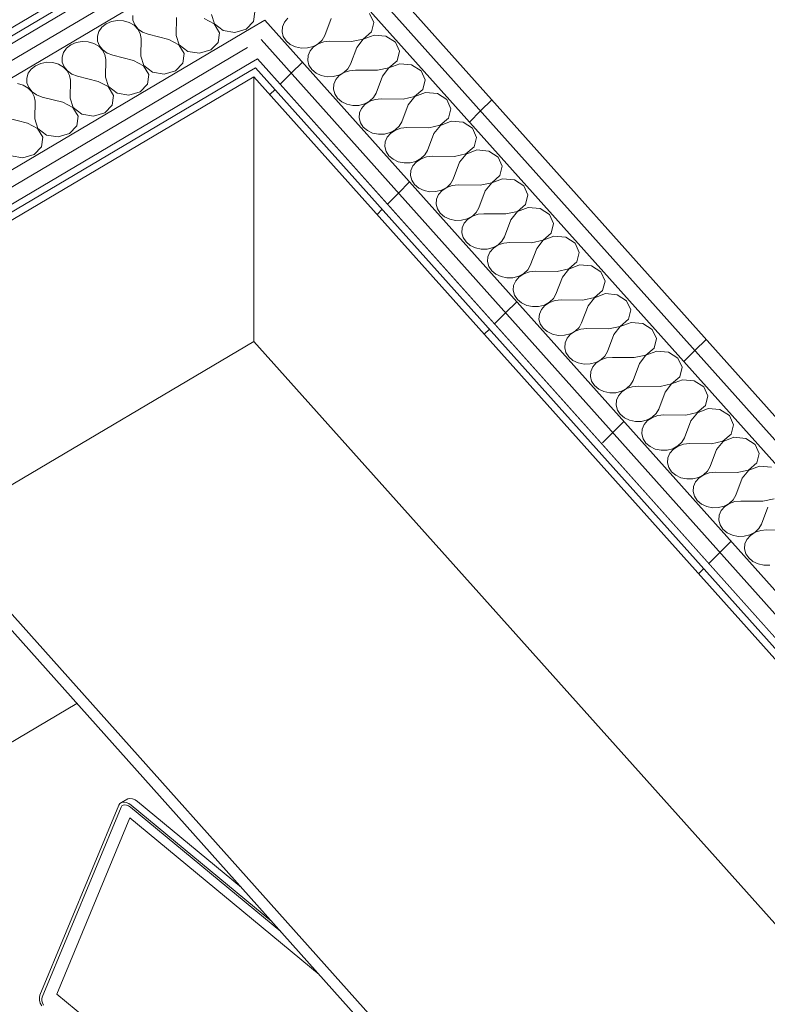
# Model space of a CAD drawing. Header units: millimetres. Extents: x -36631 to 27388, y -24993 to 6945.
# Tile 256 of 256: x -10583 to -9978, y -4499 to -3701. Entities that reach past the tile are written whole.
import ezdxf

# ---------------------------------------------------------------- set-up
doc = ezdxf.new("R2010")
doc.units = ezdxf.units.MM
doc.header["$MEASUREMENT"] = 0
doc.linetypes.add('Wipeout_Contour', pattern=[1000, 0, -1000])
doc.layers.add('Nuevo_08_E_Envans secs', color=7, linetype='Continuous')
doc.layers.add('Nuevo_09_EI_Mobiliari general', color=7, linetype='Continuous')
for name, color, linetype, lineweight in [('Nuevo_08_E_Envans secs_Pluma_Nº__1', 7, 'Continuous', 5), ('Nuevo_08_E_Envans secs_Pluma_Nº__47', 7, 'Continuous', 20), ('Nuevo_09_EI_Mobiliari general_Pluma_Nº__1', 7, 'Continuous', 5)]:
    doc.layers.add(name, color=color, linetype=linetype, lineweight=lineweight)
for name, color, linetype, lineweight, true_color in [('Nuevo_08_E_Envans secs_Pluma_Nº__102', 7, 'Continuous', 5, 0xcccccc), ('Nuevo_08_E_Envans secs_Pluma_Nº__171', 171, 'Continuous', 13, 0xaaaaff), ('Nuevo_08_E_Envans secs_Pluma_Nº__177', 7, 'Continuous', 15, 0xf7e046)]:
    doc.layers.add(name, color=color, linetype=linetype, lineweight=lineweight, true_color=true_color)
pattern_1 = [(45, (0, 0), (-183.848, 183.848), [195, -65]), (45, (7e-14, 183.85), (-183.848, 183.848), [195, -65])]

# ---------------------------------------------------------------- blocks, each defined once
blk = doc.blocks.new('*X230')
at = {"layer": 'Nuevo_08_E_Envans secs_Pluma_Nº__102', "color": 254, "linetype": 'Continuous', "lineweight": 5, "true_color": 0xcccccc}
for p, q in [((-10366.16, -3700.27), (-10368.98, -3703.51)), ((-10331.18, -3700.6), (-10336.38, -3714.36)), ((-10296.63, -3703.75), (-10299.97, -3696.36)), ((-10370.61, -3707.26), (-10370.92, -3711.22)), ((-10368.98, -3703.51), (-10370.61, -3707.26)), ((-10298.57, -3711.46), (-10296.63, -3703.75)), ((-10370.92, -3711.22), (-10369.88, -3715.1)), ((-10369.88, -3715.1), (-10367.59, -3718.6)), ((-10341.64, -3720.97), (-10338.44, -3717.96)), ((-10338.44, -3717.96), (-10336.38, -3714.36)), ((-10314.53, -3719.23), (-10305.19, -3717.19)), ((-10305.11, -3717.28), (-10310.37, -3723.89)), ((-10305.19, -3717.19), (-10298.57, -3711.46)), ((-10296.37, -3713.92), (-10305.11, -3717.28)), ((-10286.77, -3714.79), (-10296.37, -3713.92)), ((-10279.16, -3719.65), (-10286.77, -3714.79)), ((-10367.59, -3718.6), (-10364.2, -3721.46)), ((-10364.2, -3721.46), (-10359.98, -3723.46)), ((-10359.98, -3723.46), (-10355.25, -3724.44)), ((-10355.25, -3724.44), (-10350.37, -3724.33)), ((-10350.37, -3724.33), (-10345.72, -3723.15)), ((-10345.36, -3723.55), (-10348.18, -3726.79)), ((-10345.72, -3723.15), (-10341.64, -3720.97)), ((-10341.55, -3721.06), (-10345.36, -3723.55)), ((-10337.06, -3719.51), (-10341.55, -3721.06)), ((-10332.22, -3719.02), (-10337.06, -3719.51)), ((-10314.53, -3719.23), (-10332.22, -3719.02)), ((-10310.37, -3723.89), (-10315.57, -3737.65)), ((-10275.83, -3727.03), (-10279.16, -3719.65)), ((-10349.8, -3730.54), (-10350.11, -3734.5)), ((-10348.18, -3726.79), (-10349.8, -3730.54)), ((-10277.76, -3734.74), (-10275.83, -3727.03)), ((-10350.11, -3734.5), (-10349.08, -3738.38)), ((-10349.08, -3738.38), (-10346.78, -3741.89)), ((-10346.78, -3741.89), (-10343.39, -3744.75)), ((-10320.83, -3744.25), (-10317.64, -3741.25)), ((-10317.64, -3741.25), (-10315.57, -3737.65)), ((-10293.72, -3742.51), (-10284.39, -3740.47)), ((-10284.3, -3740.57), (-10289.56, -3747.17)), ((-10284.39, -3740.47), (-10277.76, -3734.74)), ((-10275.57, -3737.2), (-10284.3, -3740.57)), ((-10265.96, -3738.07), (-10275.57, -3737.2)), ((-10258.35, -3742.93), (-10265.96, -3738.07)), ((-10343.39, -3744.75), (-10339.17, -3746.74)), ((-10339.17, -3746.74), (-10334.45, -3747.72)), ((-10334.45, -3747.72), (-10329.57, -3747.62)), ((-10329.57, -3747.62), (-10324.91, -3746.43)), ((-10324.55, -3746.83), (-10327.37, -3750.08)), ((-10324.91, -3746.43), (-10320.83, -3744.25)), ((-10320.75, -3744.34), (-10324.55, -3746.83)), ((-10316.25, -3742.8), (-10320.75, -3744.34)), ((-10311.41, -3742.3), (-10316.25, -3742.8)), ((-10293.72, -3742.51), (-10311.41, -3742.3)), ((-10289.56, -3747.17), (-10294.76, -3760.93)), ((-10255.02, -3750.31), (-10258.35, -3742.93)), ((-10329, -3753.82), (-10329.31, -3757.78)), ((-10329.31, -3757.78), (-10328.27, -3761.67)), ((-10327.37, -3750.08), (-10329, -3753.82)), ((-10256.96, -3758.02), (-10255.02, -3750.31)), ((-10328.27, -3761.67), (-10325.97, -3765.17)), ((-10325.97, -3765.17), (-10322.59, -3768.03)), ((-10300.02, -3767.53), (-10296.83, -3764.53)), ((-10296.83, -3764.53), (-10294.76, -3760.93)), ((-10290.6, -3765.59), (-10295.45, -3766.08)), ((-10272.92, -3765.8), (-10290.6, -3765.59)), ((-10272.92, -3765.8), (-10263.58, -3763.75)), ((-10263.5, -3763.85), (-10268.76, -3770.45)), ((-10263.58, -3763.75), (-10256.96, -3758.02)), ((-10254.76, -3760.48), (-10263.5, -3763.85)), ((-10245.15, -3761.36), (-10254.76, -3760.48)), ((-10237.55, -3766.21), (-10245.15, -3761.36)), ((-10322.59, -3768.03), (-10318.37, -3770.03)), ((-10318.37, -3770.03), (-10313.64, -3771.01)), ((-10313.64, -3771.01), (-10308.76, -3770.9)), ((-10308.76, -3770.9), (-10304.1, -3769.71)), ((-10306.56, -3773.36), (-10308.19, -3777.1)), ((-10303.74, -3770.12), (-10306.56, -3773.36)), ((-10304.1, -3769.71), (-10300.02, -3767.53)), ((-10299.94, -3767.63), (-10303.74, -3770.12)), ((-10295.45, -3766.08), (-10299.94, -3767.63)), ((-10268.76, -3770.45), (-10273.96, -3784.21)), ((-10234.21, -3773.6), (-10237.55, -3766.21)), ((-10236.15, -3781.31), (-10234.21, -3773.6)), ((-10308.19, -3777.1), (-10308.5, -3781.07)), ((-10308.5, -3781.07), (-10307.46, -3784.95)), ((-10242.77, -3787.04), (-10236.15, -3781.31)), ((-10307.46, -3784.95), (-10305.17, -3788.45)), ((-10305.17, -3788.45), (-10301.78, -3791.31)), ((-10279.22, -3790.82), (-10276.02, -3787.81)), ((-10274.64, -3789.36), (-10279.13, -3790.91)), ((-10276.02, -3787.81), (-10273.96, -3784.21)), ((-10269.8, -3788.87), (-10274.64, -3789.36)), ((-10252.11, -3789.08), (-10269.8, -3788.87)), ((-10252.11, -3789.08), (-10242.77, -3787.04)), ((-10242.69, -3787.13), (-10247.95, -3793.73)), ((-10233.95, -3783.76), (-10242.69, -3787.13)), ((-10224.35, -3784.64), (-10233.95, -3783.76)), ((-10216.74, -3789.49), (-10224.35, -3784.64)), ((-10213.41, -3796.88), (-10216.74, -3789.49)), ((-10301.78, -3791.31), (-10297.56, -3793.31)), ((-10297.56, -3793.31), (-10292.83, -3794.29)), ((-10292.83, -3794.29), (-10287.95, -3794.18)), ((-10287.95, -3794.18), (-10283.3, -3792.99)), ((-10285.76, -3796.64), (-10287.38, -3800.39)), ((-10282.94, -3793.4), (-10285.76, -3796.64)), ((-10283.3, -3792.99), (-10279.22, -3790.82)), ((-10279.13, -3790.91), (-10282.94, -3793.4)), ((-10247.95, -3793.73), (-10253.15, -3807.5)), ((-10215.34, -3804.59), (-10213.41, -3796.88)), ((-10287.38, -3800.39), (-10287.69, -3804.35)), ((-10287.69, -3804.35), (-10286.66, -3808.23)), ((-10221.97, -3810.32), (-10215.34, -3804.59)), ((-10286.66, -3808.23), (-10284.36, -3811.74)), ((-10284.36, -3811.74), (-10280.97, -3814.59)), ((-10258.41, -3814.1), (-10255.22, -3811.1)), ((-10253.83, -3812.64), (-10258.33, -3814.19)), ((-10255.22, -3811.1), (-10253.15, -3807.5)), ((-10248.99, -3812.15), (-10253.83, -3812.64)), ((-10231.3, -3812.36), (-10248.99, -3812.15)), ((-10231.3, -3812.36), (-10221.97, -3810.32)), ((-10221.88, -3810.41), (-10227.14, -3817.02)), ((-10213.15, -3807.05), (-10221.88, -3810.41)), ((-10203.54, -3807.92), (-10213.15, -3807.05)), ((-10195.93, -3812.78), (-10203.54, -3807.92)), ((-10192.6, -3820.16), (-10195.93, -3812.78)), ((-10280.97, -3814.59), (-10276.75, -3816.59)), ((-10276.75, -3816.59), (-10272.03, -3817.57)), ((-10272.03, -3817.57), (-10267.15, -3817.47)), ((-10267.15, -3817.47), (-10262.49, -3816.28)), ((-10264.95, -3819.92), (-10266.58, -3823.67)), ((-10262.13, -3816.68), (-10264.95, -3819.92)), ((-10262.49, -3816.28), (-10258.41, -3814.1)), ((-10258.33, -3814.19), (-10262.13, -3816.68)), ((-10227.14, -3817.02), (-10232.34, -3830.78)), ((-10194.54, -3827.87), (-10192.6, -3820.16)), ((-10266.58, -3823.67), (-10266.89, -3827.63)), ((-10266.89, -3827.63), (-10265.85, -3831.52)), ((-10201.16, -3833.6), (-10194.54, -3827.87)), ((-10265.85, -3831.52), (-10263.55, -3835.02)), ((-10263.55, -3835.02), (-10260.17, -3837.88)), ((-10241.68, -3839.56), (-10237.6, -3837.38)), ((-10237.52, -3837.48), (-10241.32, -3839.97)), ((-10237.6, -3837.38), (-10234.41, -3834.38)), ((-10233.03, -3835.93), (-10237.52, -3837.48)), ((-10234.41, -3834.38), (-10232.34, -3830.78)), ((-10228.18, -3835.44), (-10233.03, -3835.93)), ((-10210.5, -3835.64), (-10228.18, -3835.44)), ((-10210.5, -3835.64), (-10201.16, -3833.6)), ((-10201.08, -3833.7), (-10206.34, -3840.3)), ((-10192.34, -3830.33), (-10201.08, -3833.7)), ((-10182.73, -3831.21), (-10192.34, -3830.33)), ((-10175.13, -3836.06), (-10182.73, -3831.21)), ((-10171.79, -3843.45), (-10175.13, -3836.06)), ((-10260.17, -3837.88), (-10255.95, -3839.87)), ((-10255.95, -3839.87), (-10251.22, -3840.86)), ((-10251.22, -3840.86), (-10246.34, -3840.75)), ((-10246.34, -3840.75), (-10241.68, -3839.56)), ((-10244.14, -3843.21), (-10245.77, -3846.95)), ((-10241.32, -3839.97), (-10244.14, -3843.21)), ((-10206.34, -3840.3), (-10211.54, -3854.06)), ((-10173.73, -3851.16), (-10171.79, -3843.45)), ((-10245.77, -3846.95), (-10246.08, -3850.92)), ((-10246.08, -3850.92), (-10245.04, -3854.8)), ((-10180.35, -3856.89), (-10173.73, -3851.16)), ((-10171.53, -3853.61), (-10180.27, -3856.98)), ((-10161.93, -3854.49), (-10171.53, -3853.61)), ((-10245.04, -3854.8), (-10242.75, -3858.3)), ((-10242.75, -3858.3), (-10239.36, -3861.16)), ((-10239.36, -3861.16), (-10235.14, -3863.16)), ((-10220.88, -3862.84), (-10216.8, -3860.66)), ((-10216.71, -3860.76), (-10220.51, -3863.25)), ((-10216.8, -3860.66), (-10213.6, -3857.66)), ((-10212.22, -3859.21), (-10216.71, -3860.76)), ((-10213.6, -3857.66), (-10211.54, -3854.06)), ((-10207.38, -3858.72), (-10212.22, -3859.21)), ((-10189.69, -3858.93), (-10207.38, -3858.72)), ((-10189.69, -3858.93), (-10180.35, -3856.89)), ((-10180.27, -3856.98), (-10185.53, -3863.58)), ((-10154.32, -3859.34), (-10161.93, -3854.49)), ((-10150.99, -3866.73), (-10154.32, -3859.34)), ((-10235.14, -3863.16), (-10230.41, -3864.14)), ((-10230.41, -3864.14), (-10225.53, -3864.03)), ((-10225.53, -3864.03), (-10220.88, -3862.84)), ((-10223.34, -3866.49), (-10224.96, -3870.23)), ((-10220.51, -3863.25), (-10223.34, -3866.49)), ((-10185.53, -3863.58), (-10190.73, -3877.34)), ((-10152.92, -3874.44), (-10150.99, -3866.73)), ((-10224.96, -3870.23), (-10225.27, -3874.2)), ((-10225.27, -3874.2), (-10224.24, -3878.08)), ((-10192.8, -3880.94), (-10190.73, -3877.34)), ((-10159.55, -3880.17), (-10152.92, -3874.44)), ((-10150.73, -3876.9), (-10159.46, -3880.26)), ((-10141.12, -3877.77), (-10150.73, -3876.9)), ((-10224.24, -3878.08), (-10221.94, -3881.58)), ((-10221.94, -3881.58), (-10218.55, -3884.44)), ((-10218.55, -3884.44), (-10214.33, -3886.44)), ((-10200.07, -3886.13), (-10195.99, -3883.95)), ((-10195.91, -3884.04), (-10199.71, -3886.53)), ((-10195.99, -3883.95), (-10192.8, -3880.94)), ((-10191.41, -3882.49), (-10195.91, -3884.04)), ((-10186.57, -3882), (-10191.41, -3882.49)), ((-10168.88, -3882.21), (-10186.57, -3882)), ((-10168.88, -3882.21), (-10159.55, -3880.17)), ((-10159.46, -3880.26), (-10164.72, -3886.87)), ((-10133.51, -3882.63), (-10141.12, -3877.77)), ((-10130.18, -3890.01), (-10133.51, -3882.63)), ((-10214.33, -3886.44), (-10209.61, -3887.42)), ((-10209.61, -3887.42), (-10204.73, -3887.31)), ((-10204.73, -3887.31), (-10200.07, -3886.13)), ((-10204.16, -3893.52), (-10204.47, -3897.48)), ((-10202.53, -3889.77), (-10204.16, -3893.52)), ((-10199.71, -3886.53), (-10202.53, -3889.77)), ((-10164.72, -3886.87), (-10169.92, -3900.63)), ((-10132.12, -3897.72), (-10130.18, -3890.01)), ((-10204.47, -3897.48), (-10203.43, -3901.36)), ((-10203.43, -3901.36), (-10201.13, -3904.87)), ((-10171.99, -3904.23), (-10169.92, -3900.63)), ((-10138.74, -3903.45), (-10132.12, -3897.72)), ((-10129.92, -3900.18), (-10138.66, -3903.55)), ((-10120.31, -3901.05), (-10129.92, -3900.18)), ((-10112.71, -3905.91), (-10120.31, -3901.05)), ((-10201.13, -3904.87), (-10197.74, -3907.73)), ((-10197.74, -3907.73), (-10193.53, -3909.72)), ((-10183.92, -3910.6), (-10179.26, -3909.41)), ((-10179.26, -3909.41), (-10175.18, -3907.23)), ((-10175.1, -3907.32), (-10178.9, -3909.81)), ((-10175.18, -3907.23), (-10171.99, -3904.23)), ((-10170.6, -3905.77), (-10175.1, -3907.32)), ((-10165.76, -3905.28), (-10170.6, -3905.77)), ((-10148.08, -3905.49), (-10165.76, -3905.28)), ((-10148.08, -3905.49), (-10138.74, -3903.45)), ((-10138.66, -3903.55), (-10143.92, -3910.15)), ((-10109.37, -3913.29), (-10112.71, -3905.91)), ((-10193.53, -3909.72), (-10188.8, -3910.7)), ((-10188.8, -3910.7), (-10183.92, -3910.6)), ((-10183.35, -3916.8), (-10183.66, -3920.76)), ((-10181.72, -3913.05), (-10183.35, -3916.8)), ((-10178.9, -3909.81), (-10181.72, -3913.05)), ((-10143.92, -3910.15), (-10149.12, -3923.91)), ((-10111.31, -3921), (-10109.37, -3913.29)), ((-10183.66, -3920.76), (-10182.62, -3924.65)), ((-10182.62, -3924.65), (-10180.33, -3928.15)), ((-10151.18, -3927.51), (-10149.12, -3923.91)), ((-10117.93, -3926.73), (-10111.31, -3921)), ((-10109.11, -3923.46), (-10117.85, -3926.83)), ((-10099.51, -3924.34), (-10109.11, -3923.46)), ((-10091.9, -3929.19), (-10099.51, -3924.34)), ((-10180.33, -3928.15), (-10176.94, -3931.01)), ((-10176.94, -3931.01), (-10172.72, -3933)), ((-10172.72, -3933), (-10167.99, -3933.99)), ((-10163.11, -3933.88), (-10158.46, -3932.69)), ((-10158.09, -3933.1), (-10160.92, -3936.34)), ((-10158.46, -3932.69), (-10154.38, -3930.51)), ((-10154.29, -3930.61), (-10158.09, -3933.1)), ((-10154.38, -3930.51), (-10151.18, -3927.51)), ((-10149.8, -3929.06), (-10154.29, -3930.61)), ((-10144.96, -3928.57), (-10149.8, -3929.06)), ((-10127.27, -3928.77), (-10144.96, -3928.57)), ((-10123.11, -3933.43), (-10128.31, -3947.19)), ((-10127.27, -3928.77), (-10117.93, -3926.73)), ((-10117.85, -3926.83), (-10123.11, -3933.43)), ((-10088.57, -3936.58), (-10091.9, -3929.19)), ((-10167.99, -3933.99), (-10163.11, -3933.88)), ((-10162.54, -3940.08), (-10162.85, -3944.05)), ((-10160.92, -3936.34), (-10162.54, -3940.08)), ((-10090.5, -3944.29), (-10088.57, -3936.58)), ((-10162.85, -3944.05), (-10161.82, -3947.93)), ((-10161.82, -3947.93), (-10159.52, -3951.43)), ((-10130.37, -3950.79), (-10128.31, -3947.19)), ((-10097.13, -3950.02), (-10090.5, -3944.29)), ((-10088.31, -3946.74), (-10097.04, -3950.11)), ((-10078.7, -3947.62), (-10088.31, -3946.74)), ((-10071.09, -3952.47), (-10078.7, -3947.62)), ((-10159.52, -3951.43), (-10156.13, -3954.29)), ((-10156.13, -3954.29), (-10151.91, -3956.29)), ((-10151.91, -3956.29), (-10147.19, -3957.27)), ((-10147.19, -3957.27), (-10142.31, -3957.16)), ((-10142.31, -3957.16), (-10137.65, -3955.97)), ((-10137.29, -3956.38), (-10140.11, -3959.62)), ((-10137.65, -3955.97), (-10133.57, -3953.8)), ((-10133.49, -3953.89), (-10137.29, -3956.38)), ((-10133.57, -3953.8), (-10130.37, -3950.79)), ((-10128.99, -3952.34), (-10133.49, -3953.89)), ((-10124.15, -3951.85), (-10128.99, -3952.34)), ((-10106.46, -3952.06), (-10124.15, -3951.85)), ((-10102.3, -3956.71), (-10107.5, -3970.48)), ((-10106.46, -3952.06), (-10097.13, -3950.02)), ((-10097.04, -3950.11), (-10102.3, -3956.71)), ((-10067.76, -3959.86), (-10071.09, -3952.47)), ((-10141.74, -3963.37), (-10142.05, -3967.33)), ((-10140.11, -3959.62), (-10141.74, -3963.37)), ((-10069.7, -3967.57), (-10067.76, -3959.86)), ((-10142.05, -3967.33), (-10141.01, -3971.21)), ((-10141.01, -3971.21), (-10138.71, -3974.72)), ((-10109.57, -3974.07), (-10107.5, -3970.48)), ((-10085.66, -3975.34), (-10076.32, -3973.3)), ((-10076.24, -3973.39), (-10081.5, -3980)), ((-10076.32, -3973.3), (-10069.7, -3967.57)), ((-10067.5, -3970.03), (-10076.24, -3973.39)), ((-10057.89, -3970.9), (-10067.5, -3970.03)), ((-10050.29, -3975.76), (-10057.89, -3970.9)), ((-10138.71, -3974.72), (-10135.32, -3977.57)), ((-10135.32, -3977.57), (-10131.11, -3979.57)), ((-10131.11, -3979.57), (-10126.38, -3980.55)), ((-10126.38, -3980.55), (-10121.5, -3980.45)), ((-10121.5, -3980.45), (-10116.84, -3979.26)), ((-10116.48, -3979.66), (-10119.3, -3982.9)), ((-10116.84, -3979.26), (-10112.76, -3977.08)), ((-10112.68, -3977.17), (-10116.48, -3979.66)), ((-10112.76, -3977.08), (-10109.57, -3974.07)), ((-10108.18, -3975.62), (-10112.68, -3977.17)), ((-10103.34, -3975.13), (-10108.18, -3975.62)), ((-10085.66, -3975.34), (-10103.34, -3975.13)), ((-10081.5, -3980), (-10086.7, -3993.76)), ((-10046.95, -3983.14), (-10050.29, -3975.76)), ((-10120.93, -3986.65), (-10121.24, -3990.61)), ((-10119.3, -3982.9), (-10120.93, -3986.65)), ((-10048.89, -3990.85), (-10046.95, -3983.14)), ((-10121.24, -3990.61), (-10120.2, -3994.49)), ((-10120.2, -3994.49), (-10117.91, -3998)), ((-10088.76, -3997.36), (-10086.7, -3993.76)), ((-10064.85, -3998.62), (-10055.51, -3996.58)), ((-10055.43, -3996.68), (-10060.69, -4003.28)), ((-10055.51, -3996.58), (-10048.89, -3990.85)), ((-10046.69, -3993.31), (-10055.43, -3996.68)), ((-10037.09, -3994.18), (-10046.69, -3993.31)), ((-10029.48, -3999.04), (-10037.09, -3994.18)), ((-10117.91, -3998), (-10114.52, -4000.86)), ((-10114.52, -4000.86), (-10110.3, -4002.85)), ((-10110.3, -4002.85), (-10105.57, -4003.84)), ((-10105.57, -4003.84), (-10100.69, -4003.73)), ((-10100.69, -4003.73), (-10096.04, -4002.54)), ((-10095.67, -4002.95), (-10098.5, -4006.19)), ((-10096.04, -4002.54), (-10091.96, -4000.36)), ((-10091.87, -4000.46), (-10095.67, -4002.95)), ((-10091.96, -4000.36), (-10088.76, -3997.36)), ((-10087.38, -3998.91), (-10091.87, -4000.46)), ((-10082.54, -3998.41), (-10087.38, -3998.91)), ((-10064.85, -3998.62), (-10082.54, -3998.41)), ((-10060.69, -4003.28), (-10065.89, -4017.04)), ((-10026.15, -4006.42), (-10029.48, -3999.04)), ((-10100.12, -4009.93), (-10100.43, -4013.9)), ((-10098.5, -4006.19), (-10100.12, -4009.93)), ((-10028.08, -4014.13), (-10026.15, -4006.42)), ((-10100.43, -4013.9), (-10099.4, -4017.78)), ((-10099.4, -4017.78), (-10097.1, -4021.28)), ((-10071.15, -4023.64), (-10067.95, -4020.64)), ((-10067.95, -4020.64), (-10065.89, -4017.04)), ((-10044.04, -4021.91), (-10034.71, -4019.87)), ((-10034.62, -4019.96), (-10039.88, -4026.56)), ((-10034.71, -4019.87), (-10028.08, -4014.13)), ((-10025.89, -4016.59), (-10034.62, -4019.96)), ((-10016.28, -4017.47), (-10025.89, -4016.59)), ((-10008.67, -4022.32), (-10016.28, -4017.47)), ((-10097.1, -4021.28), (-10093.71, -4024.14)), ((-10093.71, -4024.14), (-10089.49, -4026.14)), ((-10089.49, -4026.14), (-10084.76, -4027.12)), ((-10084.76, -4027.12), (-10079.89, -4027.01)), ((-10079.89, -4027.01), (-10075.23, -4025.82)), ((-10074.87, -4026.23), (-10077.69, -4029.47)), ((-10075.23, -4025.82), (-10071.15, -4023.64)), ((-10071.06, -4023.74), (-10074.87, -4026.23)), ((-10066.57, -4022.19), (-10071.06, -4023.74)), ((-10061.73, -4021.7), (-10066.57, -4022.19)), ((-10044.04, -4021.91), (-10061.73, -4021.7)), ((-10039.88, -4026.56), (-10045.08, -4040.32)), ((-10005.34, -4029.71), (-10008.67, -4022.32)), ((-10079.32, -4033.21), (-10079.62, -4037.18)), ((-10079.62, -4037.18), (-10078.59, -4041.06)), ((-10077.69, -4029.47), (-10079.32, -4033.21)), ((-10007.28, -4037.42), (-10005.34, -4029.71)), ((-10078.59, -4041.06), (-10076.29, -4044.56)), ((-10076.29, -4044.56), (-10072.9, -4047.42)), ((-10050.34, -4046.93), (-10047.15, -4043.92)), ((-10047.15, -4043.92), (-10045.08, -4040.32)), ((-10040.92, -4044.98), (-10045.76, -4045.47)), ((-10023.24, -4045.19), (-10040.92, -4044.98)), ((-10023.24, -4045.19), (-10013.9, -4043.15)), ((-10013.82, -4043.24), (-10019.08, -4049.85)), ((-10013.9, -4043.15), (-10007.28, -4037.42)), ((-10005.08, -4039.88), (-10013.82, -4043.24)), ((-9995.47, -4040.75), (-10005.08, -4039.88)), ((-9987.87, -4045.61), (-9995.47, -4040.75)), ((-10072.9, -4047.42), (-10068.69, -4049.42)), ((-10068.69, -4049.42), (-10063.96, -4050.4)), ((-10063.96, -4050.4), (-10059.08, -4050.29)), ((-10059.08, -4050.29), (-10054.42, -4049.11)), ((-10056.88, -4052.75), (-10058.51, -4056.5)), ((-10054.06, -4049.51), (-10056.88, -4052.75)), ((-10054.42, -4049.11), (-10050.34, -4046.93)), ((-10050.26, -4047.02), (-10054.06, -4049.51)), ((-10045.76, -4045.47), (-10050.26, -4047.02)), ((-10019.08, -4049.85), (-10024.28, -4063.61)), ((-9984.53, -4052.99), (-9987.87, -4045.61)), ((-9986.47, -4060.7), (-9984.53, -4052.99)), ((-10058.51, -4056.5), (-10058.82, -4060.46)), ((-10058.82, -4060.46), (-10057.78, -4064.34)), ((-9993.09, -4066.43), (-9986.47, -4060.7)), ((-10057.78, -4064.34), (-10055.49, -4067.85)), ((-10055.49, -4067.85), (-10052.1, -4070.71)), ((-10029.54, -4070.21), (-10026.34, -4067.21)), ((-10024.96, -4068.75), (-10029.45, -4070.3)), ((-10026.34, -4067.21), (-10024.28, -4063.61)), ((-10020.12, -4068.26), (-10024.96, -4068.75)), ((-10002.43, -4068.47), (-10020.12, -4068.26)), ((-10002.43, -4068.47), (-9993.09, -4066.43)), ((-9993.01, -4066.53), (-9998.27, -4073.13)), ((-9984.27, -4063.16), (-9993.01, -4066.53)), ((-9974.67, -4064.03), (-9984.27, -4063.16)), ((-10052.1, -4070.71), (-10047.88, -4072.7)), ((-10047.88, -4072.7), (-10043.15, -4073.68)), ((-10043.15, -4073.68), (-10038.27, -4073.58)), ((-10038.27, -4073.58), (-10033.62, -4072.39)), ((-10036.08, -4076.03), (-10037.7, -4079.78)), ((-10033.25, -4072.79), (-10036.08, -4076.03)), ((-10033.62, -4072.39), (-10029.54, -4070.21)), ((-10029.45, -4070.3), (-10033.25, -4072.79)), ((-9998.27, -4073.13), (-10003.47, -4086.89)), ((-10037.7, -4079.78), (-10038.01, -4083.74)), ((-10038.01, -4083.74), (-10036.98, -4087.63)), ((-10036.98, -4087.63), (-10034.68, -4091.13)), ((-10034.68, -4091.13), (-10031.29, -4093.99)), ((-10008.73, -4093.49), (-10005.53, -4090.49)), ((-10004.15, -4092.04), (-10008.64, -4093.59)), ((-10005.53, -4090.49), (-10003.47, -4086.89)), ((-9999.31, -4091.55), (-10004.15, -4092.04)), ((-9981.62, -4091.75), (-9999.31, -4091.55)), ((-9981.62, -4091.75), (-9972.29, -4089.71)), ((-10031.29, -4093.99), (-10027.07, -4095.98)), ((-10027.07, -4095.98), (-10022.34, -4096.97)), ((-10022.34, -4096.97), (-10017.47, -4096.86)), ((-10017.47, -4096.86), (-10012.81, -4095.67)), ((-10015.27, -4099.32), (-10016.9, -4103.06)), ((-10012.45, -4096.08), (-10015.27, -4099.32)), ((-10012.81, -4095.67), (-10008.73, -4093.49)), ((-10008.64, -4093.59), (-10012.45, -4096.08)), ((-9977.46, -4096.41), (-9982.66, -4110.17)), ((-10016.9, -4103.06), (-10017.2, -4107.03)), ((-10017.2, -4107.03), (-10016.17, -4110.91)), ((-10016.17, -4110.91), (-10013.87, -4114.41)), ((-10013.87, -4114.41), (-10010.48, -4117.27)), ((-9992, -4118.95), (-9987.92, -4116.78)), ((-9987.84, -4116.87), (-9991.64, -4119.36)), ((-9987.92, -4116.78), (-9984.73, -4113.77)), ((-9983.34, -4115.32), (-9987.84, -4116.87)), ((-9984.73, -4113.77), (-9982.66, -4110.17)), ((-9978.5, -4114.83), (-9983.34, -4115.32)), ((-9960.82, -4115.04), (-9978.5, -4114.83)), ((-10010.48, -4117.27), (-10006.27, -4119.27)), ((-10006.27, -4119.27), (-10001.54, -4120.25)), ((-10001.54, -4120.25), (-9996.66, -4120.14)), ((-9996.66, -4120.14), (-9992, -4118.95)), ((-9994.46, -4122.6), (-9996.09, -4126.35)), ((-9991.64, -4119.36), (-9994.46, -4122.6)), ((-9996.09, -4126.35), (-9996.4, -4130.31)), ((-9996.4, -4130.31), (-9995.36, -4134.19)), ((-9995.36, -4134.19), (-9993.06, -4137.69)), ((-9993.06, -4137.69), (-9989.68, -4140.55)), ((-9989.68, -4140.55), (-9985.46, -4142.55)), ((-9985.46, -4142.55), (-9980.73, -4143.53)), ((-9980.73, -4143.53), (-9975.85, -4143.42))]:
    blk.add_line(p, q, dxfattribs=at)
blk = doc.blocks.new('Elem Sección_203_1')
at = {"layer": 'Nuevo_08_E_Envans secs', "lineweight": 0}
blk.add_blockref('*X230', (0, 0), dxfattribs=at)
at = {"color": 254, "linetype": 'Wipeout_Contour', "lineweight": 0, "ltscale": 42836.053992}
blk.add_wipeout([(-10392.26, -3740.44), (-10397.41, -3743.49), (-8714.67, -5626.48), (-8709.52, -5623.43)], dxfattribs=at).dxf.layer = 'Nuevo_08_E_Envans secs'
at = {"layer": 'Nuevo_08_E_Envans secs_Pluma_Nº__171', "linetype": 'Continuous', "lineweight": 13, "true_color": 0xaaaaff}
h = blk.add_hatch(dxfattribs=at)
h.set_pattern_fill('Panellat_HPL_0001', color=161, style=0, pattern_type=2)
h.set_pattern_definition(pattern_1)
h.paths.add_polyline_path([(-10392.26, -3740.44), (-10397.41, -3743.49), (-8714.67, -5626.48), (-8709.52, -5623.43)])
at = {"color": 254, "linetype": 'Wipeout_Contour', "lineweight": 0, "ltscale": 42355.399281}
blk.add_wipeout([(-10294.27, -3662.11), (-10305.43, -3668.72), (-8606.45, -5569.87), (-8595.3, -5563.26)], dxfattribs=at).dxf.layer = 'Nuevo_08_E_Envans secs'
at = {"layer": 'Nuevo_08_E_Envans secs_Pluma_Nº__177', "linetype": 'Continuous', "lineweight": 15, "true_color": 0xf7e046}
h = blk.add_hatch(dxfattribs=at)
h.set_pattern_fill('Panellat_HPL_0001', color=53, style=0, pattern_type=2)
h.set_pattern_definition(pattern_1)
h.paths.add_polyline_path([(-10294.27, -3662.11), (-10305.43, -3668.72), (-8606.45, -5569.87), (-8595.3, -5563.26)])
at = {"color": 254, "linetype": 'Wipeout_Contour', "lineweight": 0, "ltscale": 63602.827075}
blk.add_wipeout([(-10324.7, -3666.24), (-8609.5, -5585.56), (-8598.34, -5578.95), (-8606.45, -5569.87), (-10305.43, -3668.72), (-10313.54, -3659.64)], dxfattribs=at).dxf.layer = 'Nuevo_08_E_Envans secs'
at = {"layer": 'Nuevo_08_E_Envans secs_Pluma_Nº__177', "linetype": 'Continuous', "lineweight": 15, "true_color": 0xf7e046}
h = blk.add_hatch(dxfattribs=at)
h.set_pattern_fill('Panellat_HPL_0001', color=53, style=0, pattern_type=2)
h.set_pattern_definition(pattern_1)
h.paths.add_polyline_path([(-10324.7, -3666.24), (-8609.5, -5585.56), (-8598.34, -5578.95), (-8606.45, -5569.87), (-10305.43, -3668.72), (-10313.54, -3659.64)])
at = {"color": 254, "linetype": 'Wipeout_Contour', "lineweight": 0, "ltscale": 53772.798042}
blk.add_wipeout([(-10384.77, -3701.82), (-10395.93, -3708.43), (-10387.81, -3717.51), (-8681.35, -5627.04), (-8670.2, -5620.44)], dxfattribs=at).dxf.layer = 'Nuevo_08_E_Envans secs'
at = {"layer": 'Nuevo_08_E_Envans secs_Pluma_Nº__177', "linetype": 'Continuous', "lineweight": 15, "true_color": 0xf7e046}
h = blk.add_hatch(dxfattribs=at)
h.set_pattern_fill('Panellat_HPL_0001', color=53, style=0, pattern_type=2)
h.set_pattern_definition(pattern_1)
h.paths.add_polyline_path([(-10384.77, -3701.82), (-10395.93, -3708.43), (-10387.81, -3717.51), (-8681.35, -5627.04), (-8670.2, -5620.44)])
at = {"color": 254, "linetype": 'Wipeout_Contour', "lineweight": 0, "ltscale": 42782.651219}
blk.add_wipeout([(-10387.81, -3717.51), (-10398.97, -3724.12), (-8692.51, -5633.65), (-8681.35, -5627.04)], dxfattribs=at).dxf.layer = 'Nuevo_08_E_Envans secs'
at = {"layer": 'Nuevo_08_E_Envans secs_Pluma_Nº__177', "linetype": 'Continuous', "lineweight": 15, "true_color": 0xf7e046}
h = blk.add_hatch(dxfattribs=at)
h.set_pattern_fill('Panellat_HPL_0001', color=53, style=0, pattern_type=2)
h.set_pattern_definition(pattern_1)
h.paths.add_polyline_path([(-10387.81, -3717.51), (-10398.97, -3724.12), (-8692.51, -5633.65), (-8681.35, -5627.04)])
at = {"layer": 'Nuevo_08_E_Envans secs_Pluma_Nº__1', "color": 7, "linetype": 'Continuous', "lineweight": 5}
for p, q in [((-10324.7, -3666.24), (-8609.5, -5585.56)), ((-10305.43, -3668.72), (-8606.45, -5569.87)), ((-10286.15, -3671.19), (-8603.41, -5554.18)), ((-10384.77, -3701.82), (-8670.2, -5620.44)), ((-10387.81, -3717.51), (-8681.35, -5627.04)), ((-10390.86, -3733.2), (-8700.63, -5624.57)), ((-10392.26, -3740.44), (-8709.52, -5623.43)), ((-10393.67, -3747.68), (-8718.41, -5622.29))]:
    blk.add_line(p, q, dxfattribs=at)
blk = doc.blocks.new('*X232')
at = {"layer": 'Nuevo_08_E_Envans secs_Pluma_Nº__102', "color": 254, "linetype": 'Continuous', "lineweight": 5, "true_color": 0xcccccc}
for p, q in [((-10491.75, -3697.98), (-10491.62, -3701.95)), ((-10491.62, -3701.95), (-10490.16, -3705.74)), ((-10456.75, -3714.18), (-10456.49, -3699.78)), ((-10425.75, -3704.91), (-10433.86, -3700.63)), ((-10428.14, -3697.24), (-10425.63, -3704.84)), ((-10394.09, -3702.9), (-10393.01, -3695.08)), ((-10516.7, -3707.63), (-10519.15, -3711.07)), ((-10513.18, -3704.88), (-10516.7, -3707.63)), ((-10508.88, -3703), (-10513.18, -3704.88)), ((-10504.11, -3702.16), (-10508.88, -3703)), ((-10499.24, -3702.41), (-10504.11, -3702.16)), ((-10494.64, -3703.74), (-10499.24, -3702.41)), ((-10490.66, -3706.03), (-10494.64, -3703.74)), ((-10487.6, -3709.13), (-10490.66, -3706.03)), ((-10490.16, -3705.74), (-10487.48, -3709.06)), ((-10485.7, -3712.78), (-10487.6, -3709.13)), ((-10487.48, -3709.06), (-10483.79, -3711.66)), ((-10421.62, -3712.02), (-10425.75, -3704.91)), ((-10425.63, -3704.84), (-10418.6, -3710.23)), ((-10409.12, -3711.8), (-10400.05, -3709.09)), ((-10400.05, -3709.09), (-10394.09, -3702.9)), ((-10519.15, -3711.07), (-10520.36, -3714.92)), ((-10520.36, -3714.92), (-10520.23, -3718.89)), ((-10485.09, -3716.73), (-10485.7, -3712.78)), ((-10485.35, -3731.12), (-10485.09, -3716.73)), ((-10483.79, -3711.66), (-10479.37, -3713.34)), ((-10462.47, -3717.57), (-10479.37, -3713.34)), ((-10454.36, -3721.85), (-10462.47, -3717.57)), ((-10456.75, -3714.18), (-10454.24, -3721.78)), ((-10422.69, -3719.84), (-10421.62, -3712.02)), ((-10418.6, -3710.23), (-10409.12, -3711.8)), ((-10545.3, -3724.58), (-10547.76, -3728.01)), ((-10541.79, -3721.82), (-10545.3, -3724.58)), ((-10537.49, -3719.95), (-10541.79, -3721.82)), ((-10532.72, -3719.1), (-10537.49, -3719.95)), ((-10527.85, -3719.35), (-10532.72, -3719.1)), ((-10523.25, -3720.68), (-10527.85, -3719.35)), ((-10519.27, -3722.97), (-10523.25, -3720.68)), ((-10520.23, -3718.89), (-10518.77, -3722.68)), ((-10516.21, -3726.07), (-10519.27, -3722.97)), ((-10518.77, -3722.68), (-10516.09, -3726)), ((-10516.09, -3726), (-10512.4, -3728.6)), ((-10450.22, -3728.96), (-10454.36, -3721.85)), ((-10454.24, -3721.78), (-10447.2, -3727.17)), ((-10437.73, -3728.74), (-10428.66, -3726.03)), ((-10428.66, -3726.03), (-10422.69, -3719.84)), ((-10547.76, -3728.01), (-10548.96, -3731.86)), ((-10548.96, -3731.86), (-10548.83, -3735.83)), ((-10514.3, -3729.73), (-10516.21, -3726.07)), ((-10513.7, -3733.67), (-10514.3, -3729.73)), ((-10513.96, -3748.06), (-10513.7, -3733.67)), ((-10512.4, -3728.6), (-10507.98, -3730.28)), ((-10491.08, -3734.51), (-10507.98, -3730.28)), ((-10485.35, -3731.12), (-10482.85, -3738.72)), ((-10451.3, -3736.78), (-10450.22, -3728.96)), ((-10447.2, -3727.17), (-10437.73, -3728.74)), ((-10573.91, -3741.52), (-10576.36, -3744.95)), ((-10570.4, -3738.76), (-10573.91, -3741.52)), ((-10566.09, -3736.89), (-10570.4, -3738.76)), ((-10561.32, -3736.04), (-10566.09, -3736.89)), ((-10556.45, -3736.29), (-10561.32, -3736.04)), ((-10551.85, -3737.62), (-10556.45, -3736.29)), ((-10547.87, -3739.91), (-10551.85, -3737.62)), ((-10548.83, -3735.83), (-10547.37, -3739.62)), ((-10544.81, -3743.01), (-10547.87, -3739.91)), ((-10547.37, -3739.62), (-10544.7, -3742.94)), ((-10482.97, -3738.79), (-10491.08, -3734.51)), ((-10478.83, -3745.9), (-10482.97, -3738.79)), ((-10482.85, -3738.72), (-10475.81, -3744.11)), ((-10457.27, -3742.97), (-10451.3, -3736.78)), ((-10576.36, -3744.95), (-10577.57, -3748.8)), ((-10577.57, -3748.8), (-10577.44, -3752.77)), ((-10542.91, -3746.67), (-10544.81, -3743.01)), ((-10544.7, -3742.94), (-10541.01, -3745.54)), ((-10542.31, -3750.61), (-10542.91, -3746.67)), ((-10541.01, -3745.54), (-10536.59, -3747.22)), ((-10519.68, -3751.45), (-10536.59, -3747.22)), ((-10513.96, -3748.06), (-10511.46, -3755.66)), ((-10479.91, -3753.72), (-10478.83, -3745.9)), ((-10475.81, -3744.11), (-10466.34, -3745.69)), ((-10466.34, -3745.69), (-10457.27, -3742.97)), ((-10580.46, -3754.56), (-10585.06, -3753.24)), ((-10576.48, -3756.86), (-10580.46, -3754.56)), ((-10577.44, -3752.77), (-10575.98, -3756.56)), ((-10573.42, -3759.95), (-10576.48, -3756.86)), ((-10575.98, -3756.56), (-10573.31, -3759.88)), ((-10542.57, -3765), (-10542.31, -3750.61)), ((-10511.57, -3755.73), (-10519.68, -3751.45)), ((-10507.44, -3762.84), (-10511.57, -3755.73)), ((-10511.46, -3755.66), (-10504.42, -3761.05)), ((-10485.87, -3759.91), (-10479.91, -3753.72)), ((-10571.52, -3763.61), (-10573.42, -3759.95)), ((-10573.31, -3759.88), (-10569.62, -3762.48)), ((-10570.92, -3767.55), (-10571.52, -3763.61)), ((-10569.62, -3762.48), (-10565.2, -3764.16)), ((-10548.29, -3768.39), (-10565.2, -3764.16)), ((-10542.57, -3765), (-10540.06, -3772.6)), ((-10508.51, -3770.66), (-10507.44, -3762.84)), ((-10504.42, -3761.05), (-10494.95, -3762.63)), ((-10494.95, -3762.63), (-10485.87, -3759.91)), ((-10571.18, -3781.95), (-10570.92, -3767.55)), ((-10540.18, -3772.67), (-10548.29, -3768.39)), ((-10536.05, -3779.78), (-10540.18, -3772.67)), ((-10540.06, -3772.6), (-10533.02, -3778)), ((-10514.48, -3776.85), (-10508.51, -3770.66)), ((-10576.9, -3785.33), (-10593.8, -3781.1)), ((-10537.12, -3787.6), (-10536.05, -3779.78)), ((-10533.02, -3778), (-10523.55, -3779.57)), ((-10523.55, -3779.57), (-10514.48, -3776.85)), ((-10568.79, -3789.61), (-10576.9, -3785.33)), ((-10571.18, -3781.95), (-10568.67, -3789.54)), ((-10564.65, -3796.72), (-10568.79, -3789.61)), ((-10568.67, -3789.54), (-10561.63, -3794.94)), ((-10543.09, -3793.8), (-10537.12, -3787.6)), ((-10565.73, -3804.54), (-10564.65, -3796.72)), ((-10561.63, -3794.94), (-10552.16, -3796.51)), ((-10552.16, -3796.51), (-10543.09, -3793.8)), ((-10571.7, -3810.74), (-10565.73, -3804.54)), ((-10590.24, -3811.88), (-10580.77, -3813.45)), ((-10580.77, -3813.45), (-10571.7, -3810.74))]:
    blk.add_line(p, q, dxfattribs=at)
blk = doc.blocks.new('Elem Sección_204_1')
at = {"layer": 'Nuevo_08_E_Envans secs', "lineweight": 0}
blk.add_blockref('*X232', (0, 0), dxfattribs=at)
at = {"color": 254, "linetype": 'Wipeout_Contour', "lineweight": 0, "ltscale": 45799.753989}
blk.add_wipeout([(-10397.41, -3743.49), (-11097.72, -4158.21), (-11093.97, -4162.4), (-10393.67, -3747.68)], dxfattribs=at).dxf.layer = 'Nuevo_08_E_Envans secs'
at = {"layer": 'Nuevo_08_E_Envans secs_Pluma_Nº__171', "linetype": 'Continuous', "lineweight": 13, "true_color": 0xaaaaff}
h = blk.add_hatch(dxfattribs=at)
h.set_pattern_fill('Panellat_HPL_0001', color=161, style=0, pattern_type=2)
h.set_pattern_definition(pattern_1)
h.paths.add_polyline_path([(-10397.41, -3743.49), (-11097.72, -4158.21), (-11093.97, -4162.4), (-10393.67, -3747.68)])
at = {"color": 254, "linetype": 'Wipeout_Contour', "lineweight": 0, "ltscale": 45797.664611}
blk.add_wipeout([(-10398.97, -3724.12), (-11109.58, -4144.94), (-11101.46, -4154.02), (-10390.86, -3733.2)], dxfattribs=at).dxf.layer = 'Nuevo_08_E_Envans secs'
at = {"layer": 'Nuevo_08_E_Envans secs_Pluma_Nº__177', "linetype": 'Continuous', "lineweight": 15, "true_color": 0xf7e046}
h = blk.add_hatch(dxfattribs=at)
h.set_pattern_fill('Panellat_HPL_0001', color=53, style=0, pattern_type=2)
h.set_pattern_definition(pattern_1)
h.paths.add_polyline_path([(-10398.97, -3724.12), (-11109.58, -4144.94), (-11101.46, -4154.02), (-10390.86, -3733.2)])
at = {"color": 254, "linetype": 'Wipeout_Contour', "lineweight": 0, "ltscale": 56836.225836}
blk.add_wipeout([(-10395.93, -3708.43), (-11117.69, -4135.86), (-11109.58, -4144.94), (-10398.97, -3724.12), (-10387.81, -3717.51)], dxfattribs=at).dxf.layer = 'Nuevo_08_E_Envans secs'
at = {"layer": 'Nuevo_08_E_Envans secs_Pluma_Nº__177', "linetype": 'Continuous', "lineweight": 15, "true_color": 0xf7e046}
h = blk.add_hatch(dxfattribs=at)
h.set_pattern_fill('Panellat_HPL_0001', color=53, style=0, pattern_type=2)
h.set_pattern_definition(pattern_1)
h.paths.add_polyline_path([(-10395.93, -3708.43), (-11117.69, -4135.86), (-11109.58, -4144.94), (-10398.97, -3724.12), (-10387.81, -3717.51)])
at = {"layer": 'Nuevo_08_E_Envans secs_Pluma_Nº__47', "color": 7, "linetype": 'Continuous', "lineweight": 20}
blk.add_line((-10393.67, -3962.15), (-10393.67, -3747.68), dxfattribs=at)
at = {"color": 254, "linetype": 'Wipeout_Contour', "lineweight": 0, "ltscale": 56986.4265}
blk.add_wipeout([(-10458.9, -3657.06), (-11169.5, -4077.88), (-11161.39, -4086.96), (-10439.62, -3659.53), (-10447.74, -3650.45)], dxfattribs=at).dxf.layer = 'Nuevo_08_E_Envans secs'
at = {"layer": 'Nuevo_08_E_Envans secs_Pluma_Nº__177', "linetype": 'Continuous', "lineweight": 15, "true_color": 0xf7e046}
h = blk.add_hatch(dxfattribs=at)
h.set_pattern_fill('Panellat_HPL_0001', color=53, style=0, pattern_type=2)
h.set_pattern_definition(pattern_1)
h.paths.add_polyline_path([(-10458.9, -3657.06), (-11169.5, -4077.88), (-11161.39, -4086.96), (-10439.62, -3659.53), (-10447.74, -3650.45)])
at = {"color": 254, "linetype": 'Wipeout_Contour', "lineweight": 0, "ltscale": 45950.080725}
blk.add_wipeout([(-11177.62, -4068.8), (-11169.5, -4077.88), (-10458.9, -3657.06), (-10467.01, -3647.98)], dxfattribs=at).dxf.layer = 'Nuevo_08_E_Envans secs'
at = {"layer": 'Nuevo_08_E_Envans secs_Pluma_Nº__177', "linetype": 'Continuous', "lineweight": 15, "true_color": 0xf7e046}
h = blk.add_hatch(dxfattribs=at)
h.set_pattern_fill('Panellat_HPL_0001', color=53, style=0, pattern_type=2)
h.set_pattern_definition(pattern_1)
h.paths.add_polyline_path([(-11177.62, -4068.8), (-11169.5, -4077.88), (-10458.9, -3657.06), (-10467.01, -3647.98)])
at = {"color": 254, "linetype": 'Wipeout_Contour', "lineweight": 0, "ltscale": 45995.46606}
blk.add_wipeout([(-10484.8, -3645.7), (-11185.11, -4060.42), (-11181.36, -4064.61), (-10481.05, -3649.89)], dxfattribs=at).dxf.layer = 'Nuevo_08_E_Envans secs'
at = {"layer": 'Nuevo_08_E_Envans secs_Pluma_Nº__171', "linetype": 'Continuous', "lineweight": 13, "true_color": 0xaaaaff}
h = blk.add_hatch(dxfattribs=at)
h.set_pattern_fill('Panellat_HPL_0001', color=161, style=0, pattern_type=2)
h.set_pattern_definition(pattern_1)
h.paths.add_polyline_path([(-10484.8, -3645.7), (-11185.11, -4060.42), (-11181.36, -4064.61), (-10481.05, -3649.89)])
at = {"layer": 'Nuevo_08_E_Envans secs_Pluma_Nº__1', "color": 7, "linetype": 'Continuous', "lineweight": 5}
for p, q in [((-10484.8, -3645.7), (-11185.11, -4060.42)), ((-10458.9, -3657.06), (-11169.5, -4077.88)), ((-10398.97, -3724.12), (-11109.58, -4144.94)), ((-10393.67, -3747.68), (-11093.97, -4162.4))]:
    blk.add_line(p, q, dxfattribs=at)
at = {"layer": 'Nuevo_08_E_Envans secs_Pluma_Nº__1', "color": 7, "linetype": 'Continuous', "lineweight": 5, "flags": 128}
for points in [[(-10475.9, -3646.84), (-10481.05, -3649.89), (-11181.36, -4064.61)], [(-10467.01, -3647.98), (-10472.16, -3651.03), (-11177.62, -4068.8)], [(-10428.47, -3652.93), (-10439.62, -3659.53), (-11161.39, -4086.96)], [(-10384.77, -3701.82), (-10395.93, -3708.43), (-11117.69, -4135.86)], [(-10390.86, -3733.2), (-10396.01, -3736.24), (-11101.46, -4154.02)], [(-10392.26, -3740.44), (-10397.41, -3743.49), (-11097.72, -4158.21)]]:
    blk.add_lwpolyline(points, dxfattribs=at)
blk = doc.blocks.new('Elem Sección_213_1')
at = {"layer": 'Nuevo_09_EI_Mobiliari general_Pluma_Nº__1', "color": 7, "linetype": 'Continuous', "lineweight": 5}
for p, q in [((-10503.15, -4338.12), (-10566.99, -4492)), ((-10501.26, -4339.68), (-10565.1, -4493.56)), ((-10502.21, -4336.69), (-10503.15, -4338.12)), ((-10500.82, -4335.78), (-10502.21, -4336.69)), ((-10500.56, -4338.61), (-10501.26, -4339.68)), ((-10500.82, -4335.78), (-10495.77, -4332.81)), ((-10499.08, -4335.47), (-10500.82, -4335.78)), ((-10499.52, -4337.93), (-10500.56, -4338.61)), ((-10498.21, -4337.69), (-10499.52, -4337.93)), ((-10497.09, -4335.75), (-10499.08, -4335.47)), ((-10496.72, -4337.91), (-10498.21, -4337.69)), ((-10495.01, -4336.63), (-10497.09, -4335.75)), ((-10495.15, -4338.57), (-10496.72, -4337.91)), ((-10495.77, -4332.81), (-10494.02, -4332.5)), ((-10493.62, -4339.62), (-10495.15, -4338.57)), ((-10492.96, -4338.03), (-10495.01, -4336.63)), ((-10494.02, -4332.5), (-10492.04, -4332.79)), ((-10371.89, -4440.4), (-10493.62, -4339.62)), ((-10379.2, -4432.21), (-10492.96, -4338.03)), ((-10492.04, -4332.79), (-10489.95, -4333.66)), ((-10489.95, -4333.66), (-10487.91, -4335.06)), ((-10487.91, -4335.06), (-10403.78, -4404.71)), ((-10494.05, -4348.31), (-10553.29, -4491.1)), ((-10340.81, -4475.18), (-10494.05, -4348.31)), ((-10566.99, -4492), (-10567.41, -4493.85)), ((-10553.29, -4491.1), (-10280.81, -4716.68)), ((-10567.41, -4493.85), (-10567.29, -4496)), ((-10567.29, -4496), (-10566.63, -4498.31)), ((-10566.63, -4498.31), (-10565.49, -4500.61)), ((-10565.1, -4493.56), (-10565.42, -4494.95)), ((-10565.42, -4494.95), (-10565.33, -4496.57)), ((-10565.33, -4496.57), (-10564.83, -4498.3)), ((-10564.83, -4498.3), (-10563.97, -4500.02))]:
    blk.add_line(p, q, dxfattribs=at)
blk = doc.blocks.new('Elem Sección_339_1')
at = {"layer": 'Nuevo_09_EI_Mobiliari general_Pluma_Nº__1', "color": 7, "linetype": 'Continuous', "lineweight": 5}
blk.add_line((-10537.09, -4255.54), (-11047.63, -4557.88), dxfattribs=at)
blk = doc.blocks.new('Elem Sección_383_1')
at = {"layer": 'Nuevo_09_EI_Mobiliari general_Pluma_Nº__1', "color": 7, "linetype": 'Continuous', "lineweight": 5}
for p, q in [((-10393.67, -3962.15), (-10651.13, -4114.62)), ((-8843.75, -5696.51), (-10393.67, -3962.15)), ((-10651.13, -4114.62), (-9163.14, -5779.69)), ((-10651.13, -4127.93), (-9170.92, -5784.29))]:
    blk.add_line(p, q, dxfattribs=at)

msp = doc.modelspace()

# ---------------------------------------------------------------- block references
at = {"layer": 'Nuevo_08_E_Envans secs', "lineweight": 0}
msp.add_blockref('Elem Sección_203_1', (0, 0), dxfattribs=at)

# ---------------------------------------------------------------- next in the draw order: block references
msp.add_blockref('Elem Sección_204_1', (0, 0), dxfattribs=at)

# ---------------------------------------------------------------- next in the draw order: block references
at = {"layer": 'Nuevo_09_EI_Mobiliari general', "lineweight": 0}
for name in ['Elem Sección_383_1', 'Elem Sección_339_1', 'Elem Sección_213_1']:
    msp.add_blockref(name, (0, 0), dxfattribs=at)

doc.saveas('drawing.dxf')
